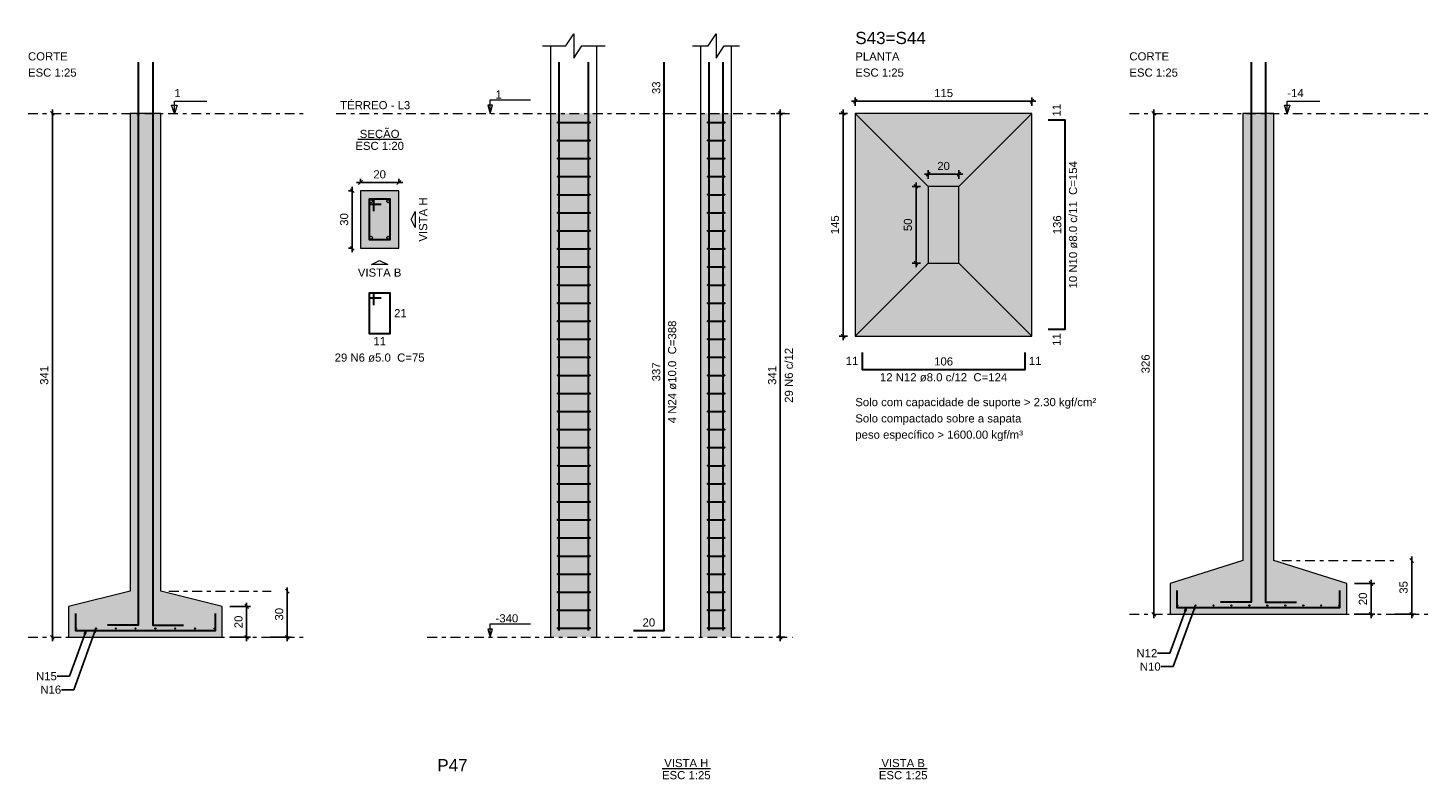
# Model space of a CAD drawing. Header units: millimetres. Extents: x 0 to 119, y 0 to 84.
# Tile 4 of 14: x 41 to 77, y 25 to 45. Entities that reach past the tile are written whole.
import ezdxf

# ---------------------------------------------------------------- set-up
doc = ezdxf.new("R2010")
doc.units = ezdxf.units.MM
doc.header["$MEASUREMENT"] = 0
doc.linetypes.add('DASHDOT', pattern=[2.54, 1.27, -0.635, 0, -0.635])
doc.linetypes.add('NULL', pattern=[0])
doc.layers.get('0').update_dxf_attribs({"lineweight": 18})
for name, color, linetype, lineweight in [('Descrição da armadura', 7, 'Continuous', 0), ('DT-Armadura', 2, 'Continuous', 30), ('DT-Barras na forma', 2, 'Continuous', 30), ('DT-Barras no corte', 5, 'Continuous', 5), ('DT-Barras rebatidas', 2, 'Continuous', 30), ('DT-Cotas', 9, 'Continuous', 5), ('DT-Estribos na forma', 2, 'Continuous', 30), ('DT-Forma', 5, 'Continuous', 5), ('DT-Hachura sapatas em corte', 43, 'Continuous', 5), ('DT-Hachura sapatas em planta', 43, 'Continuous', 5), ('DT-Hachura seção pilares', 254, 'Continuous', 5), ('DT-Hachura vista pilares', 254, 'Continuous', 5), ('DT-Pontilhado', 9, 'DASHDOT', 5), ('DT-Textos', 7, 'Continuous', 5), ('DT-Título', 3, 'Continuous', 20), ('Textos armaduras', 7, 'Continuous', 0)]:
    doc.layers.add(name, color=color, linetype=linetype, lineweight=lineweight)
doc.styles.add('Arial', font='txt')
doc.dimstyles.get("Standard").update_dxf_attribs({"dimtxt": 0.18, "dimasz": 0.18, "dimexe": 0.18, "dimexo": 0.0625, "dimgap": 0.09, "dimtad": 0, "dimtih": 1, "dimtoh": 1, "dimdec": 4, "dimzin": 0, "dimdsep": 46, "dimtxsty": 'Standard', "dimcen": 0.09, "dimadec": 0, "dimazin": 0, "dimtfac": 1, "dimtdec": 4, "dimtofl": 0, "dimtmove": 0, "dimatfit": 3, "dimfxl": 1, "dimtolj": 1, "dimtzin": 0, "dimarcsym": 0})
doc.dimstyles.new('UM_20.000000', dxfattribs={"dimtxt": 0.18, "dimasz": 0.1, "dimexe": 0.1, "dimexo": 0.2, "dimgap": 0, "dimtad": 1, "dimtih": 1, "dimtoh": 1, "dimdec": 1, "dimlfac": 20, "dimzin": 0, "dimdsep": 46, "dimtxsty": 'Standard', "dimcen": 0.09, "dimdle": 0.1, "dimadec": 1, "dimazin": 2, "dimtfac": 1, "dimtdec": 4, "dimtofl": 0, "dimtmove": 0, "dimatfit": 3, "dimfxl": 1, "dimtolj": 1, "dimarcsym": 0})
doc.dimstyles.new('UM_25.000000', dxfattribs={"dimtxt": 0.18, "dimasz": 0.1, "dimexe": 0.1, "dimexo": 0.2, "dimgap": 0, "dimtad": 1, "dimtih": 1, "dimtoh": 1, "dimdec": 1, "dimlfac": 25, "dimzin": 0, "dimdsep": 46, "dimtxsty": 'Standard', "dimcen": 0.09, "dimdle": 0.1, "dimadec": 1, "dimazin": 2, "dimtfac": 1, "dimtdec": 4, "dimtofl": 0, "dimtmove": 0, "dimatfit": 3, "dimfxl": 1, "dimtolj": 1, "dimarcsym": 0})

# ---------------------------------------------------------------- blocks, each defined once
blk = doc.blocks.new('_Oblique')
at = {"color": 0, "linetype": 'ByBlock', "lineweight": -2}
blk.add_line((-0.5, -0.5), (0.5, 0.5), dxfattribs=at)
blk = doc.blocks.new('*D65')
at = {"layer": 'Defpoints', "color": 0}
for p in [(49.614045, 40.367318), (49.402245, 38.867318), (49.614045, 38.867318)]:
    blk.add_point(p, dxfattribs=at)
at = {"layer": 'DT-Cotas', "color": 0, "lineweight": -2}
for p, q in [((49.414045, 40.367318), (49.302245, 40.367318)), ((49.402245, 40.467318), (49.402245, 38.767318)), ((49.414045, 38.867318), (49.302245, 38.867318))]:
    blk.add_line(p, q, dxfattribs=at)
at = {"layer": 'DT-Cotas', "color": 0, "lineweight": -2, "xscale": 0.1, "yscale": 0.1, "zscale": 0.1}
for p, rotation in [((49.402245, 40.367318), 90), ((49.402245, 38.867318), 270)]:
    blk.add_blockref('_Oblique', p, dxfattribs=dict(at, rotation=rotation))
at = {"layer": 'DT-Cotas', "color": 7, "insert": (49.190445, 39.617318), "char_height": 0.2118, "attachment_point": 5, "rotation": 90, "style": 'Arial'}
blk.add_mtext('\\A1;30', dxfattribs=at)
blk = doc.blocks.new('*D66')
at = {"layer": 'Defpoints', "color": 0}
for p in [(50.614045, 40.579118), (49.614045, 40.367318), (50.614045, 40.367318)]:
    blk.add_point(p, dxfattribs=at)
at = {"layer": 'DT-Cotas', "color": 0, "lineweight": -2}
for p, q in [((49.514045, 40.579118), (50.714045, 40.579118)), ((49.614045, 40.567318), (49.614045, 40.679118)), ((50.614045, 40.567318), (50.614045, 40.679118))]:
    blk.add_line(p, q, dxfattribs=at)
at = {"layer": 'DT-Cotas', "color": 0, "lineweight": -2, "xscale": 0.1, "yscale": 0.1, "zscale": 0.1, "rotation": 180}
blk.add_blockref('_Oblique', (49.614045, 40.579118), dxfattribs=at)
at = {"layer": 'DT-Cotas', "color": 0, "lineweight": -2, "xscale": 0.1, "yscale": 0.1, "zscale": 0.1}
blk.add_blockref('_Oblique', (50.614045, 40.579118), dxfattribs=at)
at = {"layer": 'DT-Cotas', "color": 7, "insert": (50.114045, 40.790918), "char_height": 0.2118, "attachment_point": 5, "rotation": 0.0057296, "style": 'Arial'}
blk.add_mtext('\\A1;20', dxfattribs=at)
blk = doc.blocks.new('*D67')
at = {"layer": 'Defpoints', "color": 0}
for p in [(60.548056, 42.379418), (60.865756, 42.379418), (60.865756, 28.739418)]:
    blk.add_point(p, dxfattribs=at)
at = {"layer": 'DT-Cotas', "color": 0, "lineweight": -2}
for p, q in [((60.665756, 42.379418), (60.448056, 42.379418)), ((60.548056, 28.639418), (60.548056, 42.479418)), ((60.665756, 28.739418), (60.448056, 28.739418))]:
    blk.add_line(p, q, dxfattribs=at)
at = {"layer": 'DT-Cotas', "color": 0, "lineweight": -2, "xscale": 0.1, "yscale": 0.1, "zscale": 0.1}
for p, rotation in [((60.548056, 42.379418), 90), ((60.548056, 28.739418), 270)]:
    blk.add_blockref('_Oblique', p, dxfattribs=dict(at, rotation=rotation))
at = {"layer": 'DT-Cotas', "color": 7, "insert": (60.336256, 35.559418), "char_height": 0.2118, "attachment_point": 5, "rotation": 90, "style": 'Arial'}
blk.add_mtext('\\A1;341', dxfattribs=at)
blk = doc.blocks.new('*D72')
at = {"layer": 'Defpoints', "color": 0}
for p in [(41.591558, 42.379418), (41.591558, 28.739418), (41.591558, 28.739418)]:
    blk.add_point(p, dxfattribs=at)
at = {"layer": 'DT-Cotas', "color": 0, "lineweight": -2}
blk.add_line((41.591558, 42.479418), (41.591558, 28.639418), dxfattribs=at)
at = {"layer": 'DT-Cotas', "color": 0, "lineweight": -2, "xscale": 0.1, "yscale": 0.1, "zscale": 0.1}
for p, rotation in [((41.591558, 42.379418), 90), ((41.591558, 28.739418), 270)]:
    blk.add_blockref('_Oblique', p, dxfattribs=dict(at, rotation=rotation))
at = {"layer": 'DT-Cotas', "color": 7, "insert": (41.379758, 35.559418), "char_height": 0.2118, "attachment_point": 5, "rotation": 90, "style": 'Arial'}
blk.add_mtext('\\A1;341', dxfattribs=at)
blk = doc.blocks.new('*D73')
at = {"layer": 'Defpoints', "color": 0}
for p in [(46.015158, 29.539418), (46.015158, 28.739418), (46.650558, 28.739418)]:
    blk.add_point(p, dxfattribs=at)
at = {"layer": 'DT-Cotas', "color": 0, "lineweight": -2}
for p, q in [((46.215158, 29.539418), (46.750558, 29.539418)), ((46.650558, 29.639418), (46.650558, 28.639418)), ((46.215158, 28.739418), (46.750558, 28.739418))]:
    blk.add_line(p, q, dxfattribs=at)
at = {"layer": 'DT-Cotas', "color": 0, "lineweight": -2, "xscale": 0.1, "yscale": 0.1, "zscale": 0.1}
for p, rotation in [((46.650558, 29.539418), 90), ((46.650558, 28.739418), 270)]:
    blk.add_blockref('_Oblique', p, dxfattribs=dict(at, rotation=rotation))
at = {"layer": 'DT-Cotas', "color": 7, "insert": (46.438758, 29.139418), "char_height": 0.2118, "attachment_point": 5, "rotation": 90, "style": 'Arial'}
blk.add_mtext('\\A1;20', dxfattribs=at)
blk = doc.blocks.new('*D74')
at = {"layer": 'Defpoints', "color": 0}
for p in [(47.709558, 29.939418), (47.074158, 28.739418), (47.709558, 28.739418)]:
    blk.add_point(p, dxfattribs=at)
at = {"layer": 'DT-Cotas', "color": 0, "lineweight": -2}
for p, q in [((47.709558, 30.039418), (47.709558, 28.639418)), ((47.274158, 28.739418), (47.809558, 28.739418))]:
    blk.add_line(p, q, dxfattribs=at)
at = {"layer": 'DT-Cotas', "color": 0, "lineweight": -2, "xscale": 0.1, "yscale": 0.1, "zscale": 0.1}
for p, rotation in [((47.709558, 29.939418), 89.99999999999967), ((47.709558, 28.739418), 269.9999999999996)]:
    blk.add_blockref('_Oblique', p, dxfattribs=dict(at, rotation=rotation))
at = {"layer": 'DT-Cotas', "color": 7, "insert": (47.497758, 29.339418), "char_height": 0.2118, "attachment_point": 5, "rotation": 90, "style": 'Arial'}
blk.add_mtext('\\A1;30', dxfattribs=at)
blk = doc.blocks.new('*D79')
at = {"layer": 'Defpoints', "color": 0}
for p in [(62.501157, 42.379418), (62.183457, 36.579418), (62.501157, 36.579418)]:
    blk.add_point(p, dxfattribs=at)
at = {"layer": 'DT-Cotas', "color": 0, "lineweight": -2}
for p, q in [((62.301157, 42.379418), (62.083457, 42.379418)), ((62.183457, 42.479418), (62.183457, 36.479418)), ((62.301157, 36.579418), (62.083457, 36.579418))]:
    blk.add_line(p, q, dxfattribs=at)
at = {"layer": 'DT-Cotas', "color": 0, "lineweight": -2, "xscale": 0.1, "yscale": 0.1, "zscale": 0.1}
for p, rotation in [((62.183457, 42.379418), 90), ((62.183457, 36.579418), 270)]:
    blk.add_blockref('_Oblique', p, dxfattribs=dict(at, rotation=rotation))
at = {"layer": 'DT-Cotas', "color": 7, "insert": (61.971657, 39.479418), "char_height": 0.2118, "attachment_point": 5, "rotation": 90, "style": 'Arial'}
blk.add_mtext('\\A1;145', dxfattribs=at)
blk = doc.blocks.new('*D80')
at = {"layer": 'Defpoints', "color": 0}
for p in [(67.101157, 42.697118), (62.501157, 42.379418), (67.101157, 42.379418)]:
    blk.add_point(p, dxfattribs=at)
at = {"layer": 'DT-Cotas', "color": 0, "lineweight": -2}
for p, q in [((62.401157, 42.697118), (67.201157, 42.697118)), ((62.501157, 42.579418), (62.501157, 42.797118)), ((67.101157, 42.579418), (67.101157, 42.797118))]:
    blk.add_line(p, q, dxfattribs=at)
at = {"layer": 'DT-Cotas', "color": 0, "lineweight": -2, "xscale": 0.1, "yscale": 0.1, "zscale": 0.1, "rotation": 180}
blk.add_blockref('_Oblique', (62.501157, 42.697118), dxfattribs=at)
at = {"layer": 'DT-Cotas', "color": 0, "lineweight": -2, "xscale": 0.1, "yscale": 0.1, "zscale": 0.1}
blk.add_blockref('_Oblique', (67.101157, 42.697118), dxfattribs=at)
at = {"layer": 'DT-Cotas', "color": 7, "insert": (64.801157, 42.908918), "char_height": 0.2118, "attachment_point": 5, "rotation": 0.0057296, "style": 'Arial'}
blk.add_mtext('\\A1;115', dxfattribs=at)
blk = doc.blocks.new('*D81')
at = {"layer": 'Defpoints', "color": 0}
for p in [(64.401157, 40.479418), (64.083457, 38.479418), (64.401157, 38.479418)]:
    blk.add_point(p, dxfattribs=at)
at = {"layer": 'DT-Cotas', "color": 0, "lineweight": -2}
for p, q in [((64.201157, 40.479418), (63.983457, 40.479418)), ((64.083457, 40.579418), (64.083457, 38.379418)), ((64.201157, 38.479418), (63.983457, 38.479418))]:
    blk.add_line(p, q, dxfattribs=at)
at = {"layer": 'DT-Cotas', "color": 0, "lineweight": -2, "xscale": 0.1, "yscale": 0.1, "zscale": 0.1}
for p, rotation in [((64.083457, 40.479418), 90), ((64.083457, 38.479418), 270)]:
    blk.add_blockref('_Oblique', p, dxfattribs=dict(at, rotation=rotation))
at = {"layer": 'DT-Cotas', "color": 7, "insert": (63.871657, 39.479418), "char_height": 0.2118, "attachment_point": 5, "rotation": 90, "style": 'Arial'}
blk.add_mtext('\\A1;50', dxfattribs=at)
blk = doc.blocks.new('*D82')
at = {"layer": 'Defpoints', "color": 0}
for p in [(64.401157, 40.479418), (65.201157, 40.797118), (65.201157, 40.479418)]:
    blk.add_point(p, dxfattribs=at)
at = {"layer": 'DT-Cotas', "color": 0, "lineweight": -2}
for p, q in [((64.401157, 40.679418), (64.401157, 40.897118)), ((65.201157, 40.679418), (65.201157, 40.897118)), ((64.301157, 40.797118), (65.301157, 40.797118))]:
    blk.add_line(p, q, dxfattribs=at)
at = {"layer": 'DT-Cotas', "color": 0, "lineweight": -2, "xscale": 0.1, "yscale": 0.1, "zscale": 0.1, "rotation": 180}
blk.add_blockref('_Oblique', (64.401157, 40.797118), dxfattribs=at)
at = {"layer": 'DT-Cotas', "color": 0, "lineweight": -2, "xscale": 0.1, "yscale": 0.1, "zscale": 0.1}
blk.add_blockref('_Oblique', (65.201157, 40.797118), dxfattribs=at)
at = {"layer": 'DT-Cotas', "color": 7, "insert": (64.801157, 41.008918), "char_height": 0.2118, "attachment_point": 5, "rotation": 0.0057296, "style": 'Arial'}
blk.add_mtext('\\A1;20', dxfattribs=at)
blk = doc.blocks.new('*D83')
at = {"layer": 'Defpoints', "color": 0}
for p in [(70.274437, 42.379418), (70.274437, 29.339418), (70.274437, 29.339418)]:
    blk.add_point(p, dxfattribs=at)
at = {"layer": 'DT-Cotas', "color": 0, "lineweight": -2}
blk.add_line((70.274437, 42.479418), (70.274437, 29.239418), dxfattribs=at)
at = {"layer": 'DT-Cotas', "color": 0, "lineweight": -2, "xscale": 0.1, "yscale": 0.1, "zscale": 0.1}
for p, rotation in [((70.274437, 42.379418), 90), ((70.274437, 29.339418), 270)]:
    blk.add_blockref('_Oblique', p, dxfattribs=dict(at, rotation=rotation))
at = {"layer": 'DT-Cotas', "color": 7, "insert": (70.062637, 35.859418), "char_height": 0.2118, "attachment_point": 5, "rotation": 90, "style": 'Arial'}
blk.add_mtext('\\A1;326', dxfattribs=at)
blk = doc.blocks.new('*D84')
at = {"layer": 'Defpoints', "color": 0}
for p in [(75.298037, 30.139418), (75.298037, 29.339418), (75.933437, 29.339418)]:
    blk.add_point(p, dxfattribs=at)
at = {"layer": 'DT-Cotas', "color": 0, "lineweight": -2}
for p, q in [((75.498037, 30.139418), (76.033437, 30.139418)), ((75.933437, 30.239418), (75.933437, 29.239418)), ((75.498037, 29.339418), (76.033437, 29.339418))]:
    blk.add_line(p, q, dxfattribs=at)
at = {"layer": 'DT-Cotas', "color": 0, "lineweight": -2, "xscale": 0.1, "yscale": 0.1, "zscale": 0.1}
for p, rotation in [((75.933437, 30.139418), 90), ((75.933437, 29.339418), 270)]:
    blk.add_blockref('_Oblique', p, dxfattribs=dict(at, rotation=rotation))
at = {"layer": 'DT-Cotas', "color": 7, "insert": (75.721637, 29.739418), "char_height": 0.2118, "attachment_point": 5, "rotation": 90, "style": 'Arial'}
blk.add_mtext('\\A1;20', dxfattribs=at)
blk = doc.blocks.new('*D85')
at = {"layer": 'Defpoints', "color": 0}
for p in [(76.992437, 30.739418), (76.357037, 29.339418), (76.992437, 29.339418)]:
    blk.add_point(p, dxfattribs=at)
at = {"layer": 'DT-Cotas', "color": 0, "lineweight": -2}
for p, q in [((76.992437, 30.839418), (76.992437, 29.239418)), ((76.557037, 29.339418), (77.092437, 29.339418))]:
    blk.add_line(p, q, dxfattribs=at)
at = {"layer": 'DT-Cotas', "color": 0, "lineweight": -2, "xscale": 0.1, "yscale": 0.1, "zscale": 0.1}
for p, rotation in [((76.992437, 30.739418), 89.99999999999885), ((76.992437, 29.339418), 269.9999999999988)]:
    blk.add_blockref('_Oblique', p, dxfattribs=dict(at, rotation=rotation))
at = {"layer": 'DT-Cotas', "color": 7, "insert": (76.780637, 30.039418), "char_height": 0.2118, "attachment_point": 5, "rotation": 90, "style": 'Arial'}
blk.add_mtext('\\A1;35', dxfattribs=at)

msp = doc.modelspace()

# ---------------------------------------------------------------- hatches: boundary and pattern name
at = {"layer": 'DT-Hachura sapatas em corte', "linetype": 'Continuous'}
for points in [[(43.6152, 29.9394), (43.6152, 29.9394), (42.0152, 29.5394), (42.0152, 28.7394), (46.0152, 28.7394), (46.0152, 29.5394), (44.4152, 29.9394), (44.4152, 29.9394), (44.4152, 42.3794), (43.6152, 42.3794), (43.6152, 29.9394)], [(72.598, 30.7394), (72.598, 30.7394), (70.698, 30.1394), (70.698, 29.3394), (75.298, 29.3394), (75.298, 30.1394), (73.398, 30.7394), (73.398, 30.7394), (73.398, 42.3794), (72.598, 42.3794), (72.598, 30.7394)]]:
    msp.add_hatch(color=43, dxfattribs=at).paths.add_polyline_path(points)
at = {"layer": 'DT-Hachura sapatas em planta', "linetype": 'Continuous'}
msp.add_hatch(color=43, dxfattribs=at).paths.add_polyline_path([(62.5012, 36.5794), (67.1012, 36.5794), (67.1012, 42.3794), (62.5012, 42.3794), (62.5012, 36.5794)])
at = {"layer": 'DT-Hachura seção pilares', "linetype": 'Continuous'}
msp.add_hatch(color=254, dxfattribs=at).paths.add_polyline_path([(49.614, 38.8673), (49.614, 38.8673), (50.614, 38.8673), (50.614, 40.3673), (49.614, 40.3673), (49.614, 38.8673)])
at = {"layer": 'DT-Hachura vista pilares', "linetype": 'Continuous'}
for points in [[(54.5711, 28.7394), (54.5711, 42.3794), (55.7711, 42.3794), (55.7711, 28.7394), (54.5711, 28.7394)], [(58.4773, 28.7394), (58.4773, 42.3794), (59.2773, 42.3794), (59.2773, 28.7394), (58.4773, 28.7394)]]:
    msp.add_hatch(color=254, dxfattribs=at).paths.add_polyline_path(points)

# ---------------------------------------------------------------- linework, layer by layer
at = {"layer": 'DT-Armadura'}
for points in [[(43.8252, 43.7137), (43.8252, 29.0544), (43.0252, 29.0544)], [(44.2052, 43.7137), (44.2052, 29.0544), (45.0052, 29.0544)], [(72.808, 43.7137), (72.808, 29.6544), (72.008, 29.6544)], [(73.188, 43.7137), (73.188, 29.6544), (73.988, 29.6544)], [(67.5248, 36.7594), (67.9648, 36.7594), (67.9648, 42.1994), (67.5248, 42.1994)], [(62.6812, 36.1558), (62.6812, 35.7158), (66.9212, 35.7158), (66.9212, 36.1558)], [(70.878, 29.9594), (70.878, 29.5194), (75.118, 29.5194), (75.118, 29.9594)], [(42.1952, 29.3594), (42.1952, 28.9194), (45.8352, 28.9194), (45.8352, 29.3594)]]:
    msp.add_lwpolyline(points, dxfattribs=at)
at = {"layer": 'DT-Barras na forma'}
for points in [[(54.7911, 28.9194), (54.7911, 42.3794), (54.7911, 43.7137)], [(55.5511, 28.9194), (55.5511, 42.3794), (55.5511, 43.7137)], [(58.6973, 28.9194), (58.6973, 42.3794), (58.6973, 43.7137)], [(59.0573, 28.9194), (59.0573, 42.3794), (59.0573, 43.7137)], [(49.964, 39.8298), (49.964, 40.1423), (49.839, 40.1423), (49.839, 39.0923), (50.389, 39.0923), (50.389, 40.1423), (49.839, 40.1423), (49.839, 40.0173), (50.1515, 40.0173)]]:
    msp.add_lwpolyline(points, dxfattribs=at)
at = {"layer": 'DT-Barras no corte'}
for centre, radius in [((49.889, 40.0923), 0.0375), ((50.339, 40.0923), 0.0375), ((49.889, 39.1423), 0.0375), ((50.339, 39.1423), 0.0375), ((70.894, 29.5674), 0.016), ((71.3616, 29.5674), 0.016), ((71.8291, 29.5674), 0.016), ((72.2967, 29.5674), 0.016), ((72.7643, 29.5674), 0.016), ((73.2318, 29.5674), 0.016), ((73.6994, 29.5674), 0.016), ((74.1669, 29.5674), 0.016), ((74.6345, 29.5674), 0.016), ((75.102, 29.5674), 0.016), ((42.2112, 28.9674), 0.016), ((42.7266, 28.9674), 0.016), ((43.242, 28.9674), 0.016), ((43.7574, 28.9674), 0.016), ((44.2729, 28.9674), 0.016), ((44.7883, 28.9674), 0.016), ((45.3037, 28.9674), 0.016), ((45.8192, 28.9674), 0.016)]:
    msp.add_circle(centre, radius, dxfattribs=at)
at = {"layer": 'DT-Barras rebatidas'}
for points in [[(56.7242, 28.9194), (57.5242, 28.9194), (57.5242, 42.3794), (57.5242, 43.7137)], [(49.964, 37.3899), (49.964, 37.7024), (49.839, 37.7024), (49.839, 36.6524), (50.389, 36.6524), (50.389, 37.7024), (49.839, 37.7024), (49.839, 37.5774), (50.1515, 37.5774)]]:
    msp.add_lwpolyline(points, dxfattribs=at)
at = {"layer": 'DT-Estribos na forma'}
for p, q in [((54.7611, 42.1442), (55.5811, 42.1442)), ((58.6673, 42.1442), (59.0873, 42.1442)), ((54.7611, 41.6739), (55.5811, 41.6739)), ((58.6673, 41.6739), (59.0873, 41.6739)), ((54.7611, 41.2036), (55.5811, 41.2036)), ((58.6673, 41.2036), (59.0873, 41.2036)), ((54.7611, 40.7332), (55.5811, 40.7332)), ((58.6673, 40.7332), (59.0873, 40.7332)), ((54.7611, 40.2629), (55.5811, 40.2629)), ((58.6673, 40.2629), (59.0873, 40.2629)), ((54.7611, 39.7925), (55.5811, 39.7925)), ((58.6673, 39.7925), (59.0873, 39.7925)), ((54.7611, 39.3222), (55.5811, 39.3222)), ((58.6673, 39.3222), (59.0873, 39.3222)), ((54.7611, 38.8518), (55.5811, 38.8518)), ((58.6673, 38.8518), (59.0873, 38.8518)), ((54.7611, 38.3815), (55.5811, 38.3815)), ((58.6673, 38.3815), (59.0873, 38.3815)), ((54.7611, 37.9111), (55.5811, 37.9111)), ((58.6673, 37.9111), (59.0873, 37.9111)), ((54.7611, 37.4408), (55.5811, 37.4408)), ((58.6673, 37.4408), (59.0873, 37.4408)), ((54.7611, 36.9705), (55.5811, 36.9705)), ((58.6673, 36.9705), (59.0873, 36.9705)), ((54.7611, 36.5001), (55.5811, 36.5001)), ((58.6673, 36.5001), (59.0873, 36.5001)), ((54.7611, 36.0298), (55.5811, 36.0298)), ((58.6673, 36.0298), (59.0873, 36.0298)), ((54.7611, 35.5594), (55.5811, 35.5594)), ((58.6673, 35.5594), (59.0873, 35.5594)), ((54.7611, 35.0891), (55.5811, 35.0891)), ((58.6673, 35.0891), (59.0873, 35.0891)), ((54.7611, 34.6187), (55.5811, 34.6187)), ((58.6673, 34.6187), (59.0873, 34.6187)), ((54.7611, 34.1484), (55.5811, 34.1484)), ((58.6673, 34.1484), (59.0873, 34.1484)), ((54.7611, 33.678), (55.5811, 33.678)), ((58.6673, 33.678), (59.0873, 33.678)), ((54.7611, 33.2077), (55.5811, 33.2077)), ((58.6673, 33.2077), (59.0873, 33.2077)), ((54.7611, 32.7373), (55.5811, 32.7373)), ((58.6673, 32.7373), (59.0873, 32.7373)), ((54.7611, 32.267), (55.5811, 32.267)), ((58.6673, 32.267), (59.0873, 32.267)), ((54.7611, 31.7967), (55.5811, 31.7967)), ((58.6673, 31.7967), (59.0873, 31.7967)), ((54.7611, 31.3263), (55.5811, 31.3263)), ((58.6673, 31.3263), (59.0873, 31.3263)), ((54.7611, 30.856), (55.5811, 30.856)), ((58.6673, 30.856), (59.0873, 30.856)), ((54.7611, 30.3856), (55.5811, 30.3856)), ((58.6673, 30.3856), (59.0873, 30.3856)), ((54.7611, 29.9153), (55.5811, 29.9153)), ((58.6673, 29.9153), (59.0873, 29.9153)), ((54.7611, 29.4449), (55.5811, 29.4449)), ((58.6673, 29.4449), (59.0873, 29.4449)), ((54.7611, 28.9746), (55.5811, 28.9746)), ((58.6673, 28.9746), (59.0873, 28.9746))]:
    msp.add_line(p, q, dxfattribs=at)
for centre in [(54.7611, 42.1442), (55.5811, 42.1442), (58.6673, 42.1442), (59.0873, 42.1442), (54.7611, 41.6739), (55.5811, 41.6739), (58.6673, 41.6739), (59.0873, 41.6739), (54.7611, 41.2036), (55.5811, 41.2036), (58.6673, 41.2036), (59.0873, 41.2036), (54.7611, 40.7332), (55.5811, 40.7332), (58.6673, 40.7332), (59.0873, 40.7332), (54.7611, 40.2629), (55.5811, 40.2629), (58.6673, 40.2629), (59.0873, 40.2629), (54.7611, 39.7925), (55.5811, 39.7925), (58.6673, 39.7925), (59.0873, 39.7925), (54.7611, 39.3222), (55.5811, 39.3222), (58.6673, 39.3222), (59.0873, 39.3222), (54.7611, 38.8518), (55.5811, 38.8518), (58.6673, 38.8518), (59.0873, 38.8518), (54.7611, 38.3815), (55.5811, 38.3815), (58.6673, 38.3815), (59.0873, 38.3815), (54.7611, 37.9111), (55.5811, 37.9111), (58.6673, 37.9111), (59.0873, 37.9111), (54.7611, 37.4408), (55.5811, 37.4408), (58.6673, 37.4408), (59.0873, 37.4408), (54.7611, 36.9705), (55.5811, 36.9705), (58.6673, 36.9705), (59.0873, 36.9705), (54.7611, 36.5001), (55.5811, 36.5001), (58.6673, 36.5001), (59.0873, 36.5001), (54.7611, 36.0298), (55.5811, 36.0298), (58.6673, 36.0298), (59.0873, 36.0298), (54.7611, 35.5594), (55.5811, 35.5594), (58.6673, 35.5594), (59.0873, 35.5594), (54.7611, 35.0891), (55.5811, 35.0891), (58.6673, 35.0891), (59.0873, 35.0891), (54.7611, 34.6187), (55.5811, 34.6187), (58.6673, 34.6187), (59.0873, 34.6187), (54.7611, 34.1484), (55.5811, 34.1484), (58.6673, 34.1484), (59.0873, 34.1484), (54.7611, 33.678), (55.5811, 33.678), (58.6673, 33.678), (59.0873, 33.678), (54.7611, 33.2077), (55.5811, 33.2077), (58.6673, 33.2077), (59.0873, 33.2077), (54.7611, 32.7373), (55.5811, 32.7373), (58.6673, 32.7373), (59.0873, 32.7373), (54.7611, 32.267), (55.5811, 32.267), (58.6673, 32.267), (59.0873, 32.267), (54.7611, 31.7967), (55.5811, 31.7967), (58.6673, 31.7967), (59.0873, 31.7967), (54.7611, 31.3263), (55.5811, 31.3263), (58.6673, 31.3263), (59.0873, 31.3263), (54.7611, 30.856), (55.5811, 30.856), (58.6673, 30.856), (59.0873, 30.856), (54.7611, 30.3856), (55.5811, 30.3856), (58.6673, 30.3856), (59.0873, 30.3856), (54.7611, 29.9153), (55.5811, 29.9153), (58.6673, 29.9153), (59.0873, 29.9153), (54.7611, 29.4449), (55.5811, 29.4449), (58.6673, 29.4449), (59.0873, 29.4449), (54.7611, 28.9746), (55.5811, 28.9746), (58.6673, 28.9746), (59.0873, 28.9746)]:
    msp.add_circle(centre, 0.01, dxfattribs=at)
at = {"layer": 'DT-Forma'}
for p, q in [((54.5711, 42.3794), (54.5711, 44.1373)), ((55.7711, 42.3794), (55.7711, 44.1373)), ((58.4773, 42.3794), (58.4773, 44.1373)), ((59.2773, 42.3794), (59.2773, 44.1373)), ((54.5711, 28.7394), (54.5711, 42.3794)), ((55.7711, 28.7394), (55.7711, 42.3794)), ((58.4773, 28.7394), (58.4773, 42.3794)), ((59.2773, 28.7394), (59.2773, 42.3794)), ((62.5012, 42.3794), (64.4012, 40.4794)), ((67.1012, 42.3794), (65.2012, 40.4794)), ((62.5012, 36.5794), (64.4012, 38.4794)), ((62.5012, 36.5794), (64.4012, 38.4794)), ((67.1012, 36.5794), (65.2012, 38.4794))]:
    msp.add_line(p, q, dxfattribs=at)
for points in [[(54.3593, 44.1373), (54.9593, 44.1373), (55.1711, 44.455), (55.1711, 43.8196), (55.3829, 44.1373), (55.9829, 44.1373)], [(58.2655, 44.1373), (58.6655, 44.1373), (58.8773, 44.455), (58.8773, 43.8196), (59.0891, 44.1373), (59.4891, 44.1373)]]:
    msp.add_lwpolyline(points, dxfattribs=at)
for points in [[(43.6152, 29.9394), (43.6152, 29.9394), (42.0152, 29.5394), (42.0152, 28.7394), (46.0152, 28.7394), (46.0152, 29.5394), (44.4152, 29.9394), (44.4152, 29.9394), (44.4152, 42.3794), (43.6152, 42.3794), (43.6152, 29.9394)], [(62.5012, 36.5794), (67.1012, 36.5794), (67.1012, 42.3794), (62.5012, 42.3794), (62.5012, 36.5794)], [(72.598, 30.7394), (72.598, 30.7394), (70.698, 30.1394), (70.698, 29.3394), (75.298, 29.3394), (75.298, 30.1394), (73.398, 30.7394), (73.398, 30.7394), (73.398, 42.3794), (72.598, 42.3794), (72.598, 30.7394)], [(64.4012, 38.4794), (65.2012, 38.4794), (65.2012, 40.4794), (64.4012, 40.4794), (64.4012, 38.4794)], [(49.614, 38.8673), (50.614, 38.8673), (50.614, 40.3673), (49.614, 40.3673), (49.614, 38.8673)]]:
    msp.add_lwpolyline(points, close=True, dxfattribs=at)
at = {"layer": 'DT-Pontilhado', "ltscale": 0.2}
for p, q in [((40.9562, 42.3794), (48.1332, 42.3794)), ((48.9804, 42.3794), (60.8658, 42.3794)), ((69.639, 42.3794), (77.416, 42.3794)), ((73.6098, 30.7394), (76.5688, 30.7394)), ((44.627, 29.9394), (47.286, 29.9394)), ((69.639, 29.3394), (77.416, 29.3394)), ((40.9562, 28.7394), (48.1332, 28.7394)), ((51.3553, 28.7394), (60.8658, 28.7394))]:
    msp.add_line(p, q, dxfattribs=at)
at = {"layer": 'DT-Textos'}
for p, q in [((49.5418, 41.7122), (50.6863, 41.7122)), ((57.4707, 25.3257), (58.7304, 25.3257)), ((63.1264, 25.3257), (64.3697, 25.3257))]:
    msp.add_line(p, q, dxfattribs=at)
for points in [[(44.7682, 42.3794), (44.7682, 42.6971), (45.6154, 42.6971)], [(52.9916, 42.3794), (53.0551, 42.5912), (52.928, 42.5912), (52.9916, 42.3794), (52.9916, 42.7294), (54.0416, 42.7294)], [(73.751, 42.3794), (73.751, 42.6971), (74.5982, 42.6971)], [(52.9916, 28.7394), (53.0551, 28.9512), (52.928, 28.9512), (52.9916, 28.7394), (52.9916, 29.0894), (54.0416, 29.0894)]]:
    msp.add_lwpolyline(points, dxfattribs=at)
for points in [[(44.8388, 42.5912), (44.7682, 42.3794), (44.6976, 42.5912), (44.8388, 42.5912)], [(73.8216, 42.5912), (73.751, 42.3794), (73.6804, 42.5912), (73.8216, 42.5912)], [(51.0376, 39.6173), (51.0376, 39.4055), (50.9317, 39.6173), (51.0376, 39.8291), (51.0376, 39.6173)], [(50.114, 38.4437), (49.9022, 38.4437), (50.114, 38.5496), (50.3258, 38.4437), (50.114, 38.4437)]]:
    msp.add_lwpolyline(points, close=True, dxfattribs=at)

# ---------------------------------------------------------------- texts
at = {"layer": 'Descrição da armadura', "linetype": 'NULL', "char_height": 0.2118, "attachment_point": 8, "rotation": 90.00021, "line_spacing_factor": 0.9, "style": 'Arial'}
for s, insert, width in [('10 N10 ø8.0 c/11  C=154', (68.2829, 39.479), 6.496963), ('4 N24 ø10.0  C=388', (57.842, 35.649), 5.239541), ('29 N6 c/12', (60.8797, 35.5594), 2.845127)]:
    msp.add_mtext(s, dxfattribs=dict(at, insert=insert, width=width))
at = {"layer": 'Descrição da armadura', "linetype": 'NULL', "char_height": 0.2118, "line_spacing_factor": 0.9, "style": 'Arial'}
for s, insert, width, attachment_point in [('29 N6 ø5.0  C=75', (50.1139, 35.9109), 4.594404, 8), ('12 N12 ø8.0 c/12  C=124', (64.8008, 35.3979), 6.496963, 8), ('N12', (70.3655, 28.3253), 1.103994, 6), ('N10', (70.4544, 27.9752), 1.103994, 6), ('N15', (41.7065, 27.7253), 1.103994, 6), ('N16', (41.8194, 27.3752), 1.103994, 6)]:
    msp.add_mtext(s, dxfattribs=dict(at, insert=insert, width=width, attachment_point=attachment_point))
at = {"layer": 'DT-Textos', "linetype": 'NULL', "char_height": 0.2118, "line_spacing_factor": 0.798, "style": 'Arial'}
for s, insert, width, attachment_point in [('CORTE', (40.9559, 43.7559), 2.03, 7), ('PLANTA', (62.5008, 43.7559), 2.256279, 7), ('CORTE', (69.6388, 43.7559), 2.03, 7), ('ESC 1:25', (40.9559, 43.3329), 2.482559, 7), ('ESC 1:25', (62.5008, 43.3329), 2.482559, 7), ('ESC 1:25', (69.6388, 43.3329), 2.482559, 7), ('1', (44.7679, 42.8029), 0.322568, 7), ('1', (53.1319, 42.7649), 0.322568, 7), ('-14', (73.7508, 42.8029), 0.838281, 7), ('TÉRREO - L3', (49.0859, 42.4849), 3.577422, 7), ('SEÇÃO', (50.1139, 41.674), 2.030566, 8), ('ESC 1:20', (50.1139, 41.4259), 2.482559, 8), ('VISTA B', (50.1139, 38.1259), 2.223994, 8), ('Solo com capacidade de suporte > 2.30 kgf/cm²', (62.5008, 34.693), 12.299795, 7), ('Solo compactado sobre a sapata', (62.5008, 34.269), 8.479951, 7), ('peso específico > 1600.00 kgf/m³', (62.5008, 33.846), 8.560098, 7), ('-340', (53.1319, 29.1249), 1.16085, 7), ('VISTA H', (58.1003, 25.3572), 2.255996, 8), ('VISTA B', (63.7483, 25.3572), 2.223994, 8), ('ESC 1:25', (58.1003, 25.0402), 2.482559, 8), ('ESC 1:25', (63.7483, 25.0402), 2.482559, 8)]:
    msp.add_mtext(s, dxfattribs=dict(at, insert=insert, width=width, attachment_point=attachment_point))
at = {"layer": 'DT-Textos', "linetype": 'NULL', "insert": (51.355, 39.617), "char_height": 0.2118, "width": 2.255996, "attachment_point": 8, "rotation": 90.00021, "line_spacing_factor": 0.798, "style": 'Arial'}
msp.add_mtext('VISTA H', dxfattribs=at)
at = {"layer": 'DT-Título', "linetype": 'NULL', "char_height": 0.3177, "attachment_point": 7, "line_spacing_factor": 0.798, "style": 'Arial'}
for s, insert, width in [('S43=S44', (62.5008, 44.1799), 3.645469), ('P47', (51.6153, 25.2511), 1.565781)]:
    msp.add_mtext(s, dxfattribs=dict(at, insert=insert, width=width))
at = {"layer": 'Textos armaduras', "linetype": 'NULL', "char_height": 0.2118, "rotation": 90.00021, "line_spacing_factor": 0.9, "style": 'Arial'}
for s, insert, width, attachment_point in [('33', (57.4269, 43.0466), 1.045137, 8), ('11', (67.8507, 42.2994), 1.045137, 7), ('136', (67.8675, 39.4794), 1.367705, 8), ('11', (67.6389, 36.6594), 1.045137, 3), ('337', (57.4269, 35.6494), 1.367705, 8)]:
    msp.add_mtext(s, dxfattribs=dict(at, insert=insert, width=width, attachment_point=attachment_point))
at = {"layer": 'Textos armaduras', "linetype": 'NULL', "char_height": 0.2118, "line_spacing_factor": 0.9, "style": 'Arial'}
for s, insert, width, attachment_point in [('21', (50.489, 37.2833), 1.045137, 1), ('11', (50.114, 36.5551), 1.045137, 2), ('11', (62.5812, 35.8299), 1.045137, 9), ('106', (64.8012, 35.8131), 1.367705, 8), ('11', (67.0212, 36.0417), 1.045137, 1), ('20', (57.1242, 29.0167), 1.045137, 8)]:
    msp.add_mtext(s, dxfattribs=dict(at, insert=insert, width=width, attachment_point=attachment_point))

# ---------------------------------------------------------------- dimensions: what is measured, and where the dimension line sits
at = {"layer": 'DT-Cotas'}
for base, p1, p2, dimstyle, override, picture, middle in [((67.1012, 42.6971), (62.5012, 42.3794), (67.1012, 42.3794), 'UM_25.000000', {"dimtxt": 0.2118, "dimasz": 0.1, "dimexe": 0.1, "dimexo": 0.2, "dimtad": 1, "dimtih": 0, "dimtoh": 0, "dimdec": 1, "dimlfac": 25, "dimzin": 8, "dimtxsty": 'Arial', "dimblk": 'Oblique', "dimblk1": 'Oblique', "dimblk2": 'Oblique', "dimsah": 1, "dimdle": 0.1, "dimse1": 0, "dimse2": 0, "dimclrt": 7, "dimadec": 1, "dimazin": 3, "dimtmove": 2, "dimldrblk": 'Oblique'}, '*D80', (64.8012, 42.9089)), ((50.614, 40.5791), (49.614, 40.3673), (50.614, 40.3673), 'UM_20.000000', {"dimtxt": 0.2118, "dimasz": 0.1, "dimexe": 0.1, "dimexo": 0.2, "dimtad": 1, "dimtih": 0, "dimtoh": 0, "dimdec": 1, "dimlfac": 20, "dimzin": 8, "dimtxsty": 'Arial', "dimblk": 'Oblique', "dimblk1": 'Oblique', "dimblk2": 'Oblique', "dimsah": 1, "dimdle": 0.1, "dimse1": 0, "dimse2": 0, "dimclrt": 7, "dimadec": 1, "dimazin": 3, "dimtmove": 2, "dimldrblk": 'Oblique'}, '*D66', (50.114, 40.7909)), ((65.2012, 40.7971), (64.4012, 40.4794), (65.2012, 40.4794), 'UM_25.000000', {"dimtxt": 0.2118, "dimasz": 0.1, "dimexe": 0.1, "dimexo": 0.2, "dimtad": 1, "dimtih": 0, "dimtoh": 0, "dimdec": 1, "dimlfac": 25, "dimzin": 8, "dimtxsty": 'Arial', "dimblk": 'Oblique', "dimblk1": 'Oblique', "dimblk2": 'Oblique', "dimsah": 1, "dimdle": 0.1, "dimse1": 0, "dimse2": 0, "dimclrt": 7, "dimadec": 1, "dimazin": 3, "dimtmove": 2, "dimldrblk": 'Oblique'}, '*D82', (64.8012, 41.0089))]:
    dim = msp.add_linear_dim(base=base, p1=p1, p2=p2, dimstyle=dimstyle, override=override, dxfattribs=at)
    dim.commit()
    dim.dimension.update_dxf_attribs({"geometry": picture, "text_midpoint": middle, "dimtype": 160, "text_rotation": 0.00573})
for base, p1, p2, dimstyle, override, picture, middle in [((41.5916, 28.7394), (41.5916, 42.3794), (41.5916, 28.7394), 'UM_25.000000', {"dimtxt": 0.2118, "dimasz": 0.1, "dimexe": 0.1, "dimexo": 0.2, "dimtad": 1, "dimtih": 0, "dimtoh": 0, "dimdec": 1, "dimlfac": 25, "dimzin": 8, "dimtxsty": 'Arial', "dimblk": 'Oblique', "dimblk1": 'Oblique', "dimblk2": 'Oblique', "dimsah": 1, "dimdle": 0.1, "dimse1": 1, "dimse2": 1, "dimclrt": 7, "dimadec": 1, "dimazin": 3, "dimtmove": 2, "dimldrblk": 'Oblique'}, '*D72', (41.3798, 35.5594)), ((60.5481, 42.3794), (60.8658, 28.7394), (60.8658, 42.3794), 'UM_25.000000', {"dimtxt": 0.2118, "dimasz": 0.1, "dimexe": 0.1, "dimexo": 0.2, "dimtad": 1, "dimtih": 0, "dimtoh": 0, "dimdec": 1, "dimlfac": 25, "dimzin": 8, "dimtxsty": 'Arial', "dimblk": 'Oblique', "dimblk1": 'Oblique', "dimblk2": 'Oblique', "dimsah": 1, "dimdle": 0.1, "dimse1": 0, "dimse2": 0, "dimclrt": 7, "dimadec": 1, "dimazin": 3, "dimtmove": 2, "dimldrblk": 'Oblique'}, '*D67', (60.3363, 35.5594)), ((62.1835, 36.5794), (62.5012, 42.3794), (62.5012, 36.5794), 'UM_25.000000', {"dimtxt": 0.2118, "dimasz": 0.1, "dimexe": 0.1, "dimexo": 0.2, "dimtad": 1, "dimtih": 0, "dimtoh": 0, "dimdec": 1, "dimlfac": 25, "dimzin": 8, "dimtxsty": 'Arial', "dimblk": 'Oblique', "dimblk1": 'Oblique', "dimblk2": 'Oblique', "dimsah": 1, "dimdle": 0.1, "dimse1": 0, "dimse2": 0, "dimclrt": 7, "dimadec": 1, "dimazin": 3, "dimtmove": 2, "dimldrblk": 'Oblique'}, '*D79', (61.9717, 39.4794)), ((70.2744, 29.3394), (70.2744, 42.3794), (70.2744, 29.3394), 'UM_25.000000', {"dimtxt": 0.2118, "dimasz": 0.1, "dimexe": 0.1, "dimexo": 0.2, "dimtad": 1, "dimtih": 0, "dimtoh": 0, "dimdec": 1, "dimlfac": 25, "dimzin": 8, "dimtxsty": 'Arial', "dimblk": 'Oblique', "dimblk1": 'Oblique', "dimblk2": 'Oblique', "dimsah": 1, "dimdle": 0.1, "dimse1": 1, "dimse2": 1, "dimclrt": 7, "dimadec": 1, "dimazin": 3, "dimtmove": 2, "dimldrblk": 'Oblique'}, '*D83', (70.0626, 35.8594)), ((64.0835, 38.4794), (64.4012, 40.4794), (64.4012, 38.4794), 'UM_25.000000', {"dimtxt": 0.2118, "dimasz": 0.1, "dimexe": 0.1, "dimexo": 0.2, "dimtad": 1, "dimtih": 0, "dimtoh": 0, "dimdec": 1, "dimlfac": 25, "dimzin": 8, "dimtxsty": 'Arial', "dimblk": 'Oblique', "dimblk1": 'Oblique', "dimblk2": 'Oblique', "dimsah": 1, "dimdle": 0.1, "dimse1": 0, "dimse2": 0, "dimclrt": 7, "dimadec": 1, "dimazin": 3, "dimtmove": 2, "dimldrblk": 'Oblique'}, '*D81', (63.8717, 39.4794)), ((49.4022, 38.8673), (49.614, 40.3673), (49.614, 38.8673), 'UM_20.000000', {"dimtxt": 0.2118, "dimasz": 0.1, "dimexe": 0.1, "dimexo": 0.2, "dimtad": 1, "dimtih": 0, "dimtoh": 0, "dimdec": 1, "dimlfac": 20, "dimzin": 8, "dimtxsty": 'Arial', "dimblk": 'Oblique', "dimblk1": 'Oblique', "dimblk2": 'Oblique', "dimsah": 1, "dimdle": 0.1, "dimse1": 0, "dimse2": 0, "dimclrt": 7, "dimadec": 1, "dimazin": 3, "dimtmove": 2, "dimldrblk": 'Oblique'}, '*D65', (49.1904, 39.6173)), ((76.9924, 29.3394), (76.9924, 30.7394), (76.357, 29.3394), 'UM_25.000000', {"dimtxt": 0.2118, "dimasz": 0.1, "dimexe": 0.1, "dimexo": 0.2, "dimtad": 1, "dimtih": 0, "dimtoh": 0, "dimdec": 1, "dimlfac": 25, "dimzin": 8, "dimtxsty": 'Arial', "dimblk": 'Oblique', "dimblk1": 'Oblique', "dimblk2": 'Oblique', "dimsah": 1, "dimdle": 0.1, "dimse1": 1, "dimse2": 0, "dimclrt": 7, "dimadec": 1, "dimazin": 3, "dimtmove": 2, "dimldrblk": 'Oblique'}, '*D85', (76.7806, 30.0394)), ((47.7096, 28.7394), (47.7096, 29.9394), (47.0742, 28.7394), 'UM_25.000000', {"dimtxt": 0.2118, "dimasz": 0.1, "dimexe": 0.1, "dimexo": 0.2, "dimtad": 1, "dimtih": 0, "dimtoh": 0, "dimdec": 1, "dimlfac": 25, "dimzin": 8, "dimtxsty": 'Arial', "dimblk": 'Oblique', "dimblk1": 'Oblique', "dimblk2": 'Oblique', "dimsah": 1, "dimdle": 0.1, "dimse1": 1, "dimse2": 0, "dimclrt": 7, "dimadec": 1, "dimazin": 3, "dimtmove": 2, "dimldrblk": 'Oblique'}, '*D74', (47.4978, 29.3394)), ((75.9334, 29.3394), (75.298, 30.1394), (75.298, 29.3394), 'UM_25.000000', {"dimtxt": 0.2118, "dimasz": 0.1, "dimexe": 0.1, "dimexo": 0.2, "dimtad": 1, "dimtih": 0, "dimtoh": 0, "dimdec": 1, "dimlfac": 25, "dimzin": 8, "dimtxsty": 'Arial', "dimblk": 'Oblique', "dimblk1": 'Oblique', "dimblk2": 'Oblique', "dimsah": 1, "dimdle": 0.1, "dimse1": 0, "dimse2": 0, "dimclrt": 7, "dimadec": 1, "dimazin": 3, "dimtmove": 2, "dimldrblk": 'Oblique'}, '*D84', (75.7216, 29.7394)), ((46.6506, 28.7394), (46.0152, 29.5394), (46.0152, 28.7394), 'UM_25.000000', {"dimtxt": 0.2118, "dimasz": 0.1, "dimexe": 0.1, "dimexo": 0.2, "dimtad": 1, "dimtih": 0, "dimtoh": 0, "dimdec": 1, "dimlfac": 25, "dimzin": 8, "dimtxsty": 'Arial', "dimblk": 'Oblique', "dimblk1": 'Oblique', "dimblk2": 'Oblique', "dimsah": 1, "dimdle": 0.1, "dimse1": 0, "dimse2": 0, "dimclrt": 7, "dimadec": 1, "dimazin": 3, "dimtmove": 2, "dimldrblk": 'Oblique'}, '*D73', (46.4388, 29.1394))]:
    dim = msp.add_linear_dim(base=base, p1=p1, p2=p2, angle=90, dimstyle=dimstyle, override=override, dxfattribs=at)
    dim.commit()
    dim.dimension.update_dxf_attribs({"geometry": picture, "text_midpoint": middle, "dimtype": 160, "text_rotation": 90})

# ---------------------------------------------------------------- leaders
for points in [[(71.3616, 29.5674), (70.7821, 27.9752), (70.4644, 27.9752)], [(71.1278, 29.5194), (70.6932, 28.3253), (70.3755, 28.3253)], [(42.4689, 28.9194), (42.0342, 27.7253), (41.7165, 27.7253)], [(42.7266, 28.9674), (42.1471, 27.3752), (41.8294, 27.3752)]]:
    msp.add_leader(points, dimstyle='Standard', override={"dimasz": 0.1, "dimldrblk": 'Closed'}, dxfattribs=at)

doc.saveas('drawing.dxf')
